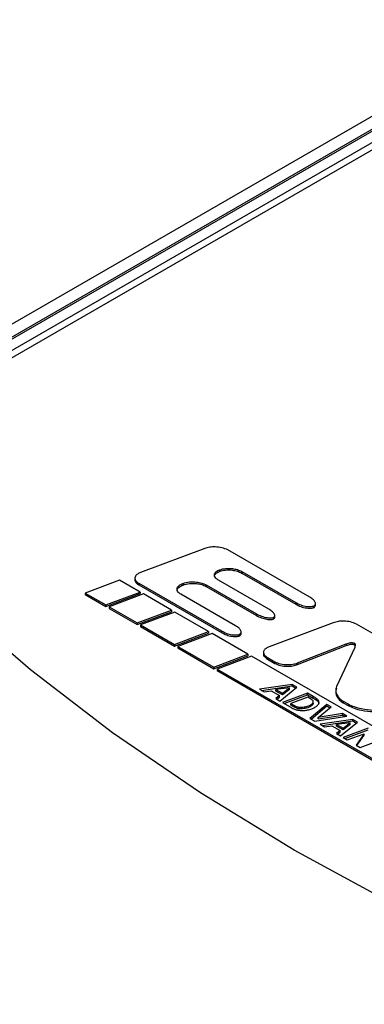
# Paper-space layout 'Sheet1' of a CAD drawing. Header units: millimetres. Extents: x -7 to 413, y -20 to 277.
# Tile 87 of 108: x 316.52 to 320.04, y 240 to 250.06. Entities that reach past the tile are written whole.
import ezdxf

# ---------------------------------------------------------------- set-up
doc = ezdxf.new("R2010")
doc.units = ezdxf.units.MM

psp = doc.layouts.new('Sheet1')

# ---------------------------------------------------------------- linework, layer by layer
at = {"color": 7, "linetype": 'Continuous', "lineweight": 25}
for p, q in [((332.721, 256.348), (306.869, 241.424)), ((332.742, 256.227), (307.12, 241.436)), ((332.772, 256.224), (307.15, 241.433)), ((332.772, 256.108), (307.351, 241.433)), ((332.69, 255.986), (314.517, 245.495)), ((318.412, 244.658), (317.758, 244.413)), ((319.485, 244.16), (318.647, 244.644)), ((318.564, 244.441), (318.564, 244.425)), ((317.543, 244.335), (317.193, 244.203)), ((317.752, 244.214), (317.543, 244.335)), ((317.699, 244.356), (317.699, 244.336)), ((319.066, 244.039), (318.553, 244.335)), ((318.79, 244.424), (319.341, 244.106)), ((318.79, 244.424), (318.79, 244.408)), ((318.79, 244.408), (319.341, 244.089)), ((317.738, 244.303), (318.583, 243.816)), ((317.738, 244.303), (317.738, 244.287)), ((317.738, 244.287), (318.583, 243.799)), ((318.189, 244.301), (318.191, 244.302)), ((318.189, 244.301), (318.189, 244.285)), ((318.189, 244.285), (318.191, 244.285)), ((318.191, 244.302), (318.191, 244.285)), ((318.426, 244.287), (318.939, 243.991)), ((318.426, 244.287), (318.426, 244.271)), ((318.426, 244.271), (318.939, 243.975)), ((317.193, 244.203), (317.402, 244.083)), ((317.193, 244.203), (317.193, 244.187)), ((317.193, 244.187), (317.402, 244.066)), ((317.402, 244.083), (317.752, 244.214)), ((317.402, 244.066), (317.752, 244.198)), ((317.786, 244.194), (317.437, 244.063)), ((317.752, 244.214), (317.752, 244.198)), ((318.072, 244.029), (317.786, 244.194)), ((318.726, 243.869), (318.169, 244.191)), ((317.402, 244.083), (317.402, 244.066)), ((317.437, 244.063), (317.723, 243.898)), ((317.437, 244.063), (317.437, 244.047)), ((317.437, 244.047), (317.723, 243.882)), ((317.723, 243.898), (318.072, 244.029)), ((318.072, 244.029), (318.072, 244.013)), ((319.341, 244.106), (319.341, 244.089)), ((319.521, 244.071), (319.521, 244.054)), ((319.543, 244.078), (319.543, 244.098)), ((317.723, 243.882), (318.072, 244.013)), ((318.107, 244.009), (317.757, 243.878)), ((318.452, 243.81), (318.107, 244.009)), ((318.939, 243.991), (318.939, 243.975)), ((319.11, 243.953), (319.11, 243.937)), ((319.127, 243.955), (319.127, 243.976)), ((317.723, 243.898), (317.723, 243.882)), ((317.757, 243.878), (318.103, 243.678)), ((317.757, 243.878), (317.757, 243.862)), ((317.757, 243.862), (318.103, 243.662)), ((319.724, 243.9), (319.071, 243.655)), ((320.223, 243.734), (319.959, 243.886)), ((318.103, 243.678), (318.452, 243.81)), ((318.103, 243.662), (318.452, 243.794)), ((318.487, 243.79), (318.138, 243.658)), ((318.452, 243.81), (318.452, 243.794)), ((318.853, 243.578), (318.487, 243.79)), ((318.583, 243.816), (318.583, 243.799)), ((318.762, 243.78), (318.762, 243.764)), ((318.783, 243.787), (318.783, 243.807)), ((318.103, 243.678), (318.103, 243.662)), ((318.138, 243.658), (318.506, 243.446)), ((318.138, 243.658), (318.138, 243.642)), ((318.138, 243.642), (318.506, 243.43)), ((319.36, 243.489), (319.856, 243.684)), ((319.36, 243.473), (319.856, 243.667)), ((319.942, 243.648), (319.755, 243.247)), ((319.856, 243.684), (319.856, 243.667)), ((318.506, 243.446), (318.853, 243.578)), ((318.506, 243.43), (318.853, 243.562)), ((318.888, 243.558), (318.539, 243.427)), ((318.853, 243.578), (318.853, 243.562)), ((322.225, 241.632), (318.888, 243.558)), ((319.012, 243.599), (319.012, 243.578)), ((319.051, 243.545), (319.127, 243.502)), ((319.051, 243.545), (319.051, 243.529)), ((319.051, 243.529), (319.127, 243.485)), ((318.506, 243.446), (318.506, 243.43)), ((318.539, 243.427), (321.875, 241.501)), ((318.539, 243.427), (318.539, 243.411)), ((319.127, 243.502), (319.127, 243.485)), ((319.36, 243.489), (319.36, 243.473)), ((318.539, 243.411), (321.875, 241.484)), ((319.303, 243.27), (318.971, 243.22)), ((318.971, 243.22), (319.017, 243.194)), ((318.993, 243.207), (319.303, 243.254)), ((319.276, 243.235), (319.139, 243.217)), ((319.178, 243.1), (319.353, 243.242)), ((319.205, 243.179), (319.276, 243.235)), ((319.276, 243.219), (319.205, 243.163)), ((319.276, 243.219), (319.276, 243.235)), ((319.353, 243.242), (319.303, 243.27)), ((319.303, 243.254), (319.303, 243.27)), ((319.303, 243.254), (319.341, 243.232)), ((319.017, 243.194), (319.089, 243.206)), ((319.089, 243.206), (319.175, 243.156)), ((319.175, 243.156), (319.136, 243.125)), ((319.136, 243.125), (319.178, 243.1)), ((319.139, 243.217), (319.205, 243.179)), ((319.139, 243.2), (319.139, 243.217)), ((319.205, 243.163), (319.139, 243.2)), ((319.148, 243.118), (319.175, 243.139)), ((319.175, 243.139), (319.175, 243.156)), ((319.205, 243.163), (319.205, 243.179)), ((319.462, 243.179), (319.207, 243.084)), ((319.224, 243.074), (319.462, 243.163)), ((319.464, 243.138), (319.292, 243.074)), ((319.52, 243.145), (319.462, 243.179)), ((319.462, 243.163), (319.462, 243.179)), ((319.462, 243.163), (319.52, 243.129)), ((319.49, 243.123), (319.464, 243.138)), ((319.52, 243.129), (319.52, 243.145)), ((319.551, 243.11), (319.551, 243.127)), ((319.207, 243.084), (319.283, 243.04)), ((319.292, 243.074), (319.315, 243.061)), ((319.292, 243.057), (319.292, 243.074)), ((319.315, 243.044), (319.292, 243.057)), ((319.315, 243.044), (319.315, 243.061)), ((319.354, 243.025), (319.354, 243.042)), ((319.385, 243.02), (319.385, 243.036)), ((319.438, 243.025), (319.438, 243.041)), ((319.657, 243.066), (319.486, 242.923)), ((319.492, 243.046), (319.492, 243.062)), ((319.497, 242.916), (319.657, 243.05)), ((319.518, 243.07), (319.518, 243.086)), ((319.519, 243.077), (319.518, 243.07)), ((319.52, 243.077), (319.52, 243.093)), ((319.57, 243.093), (319.57, 243.11)), ((319.57, 242.933), (319.701, 243.041)), ((319.701, 243.041), (319.657, 243.066)), ((319.657, 243.05), (319.657, 243.066)), ((319.657, 243.05), (319.69, 243.031)), ((319.823, 243.1), (319.875, 243.07)), ((319.823, 243.1), (319.823, 243.083)), ((319.823, 243.083), (319.875, 243.053)), ((319.875, 243.07), (319.875, 243.053)), ((319.486, 242.923), (319.534, 242.895)), ((319.534, 242.895), (319.863, 242.947)), ((319.819, 242.973), (319.57, 242.933)), ((319.57, 242.917), (319.819, 242.956)), ((319.57, 242.917), (319.57, 242.933)), ((319.863, 242.947), (319.819, 242.973)), ((319.819, 242.956), (319.819, 242.973)), ((319.819, 242.956), (319.841, 242.944)), ((319.922, 242.913), (319.59, 242.863)), ((319.59, 242.863), (319.635, 242.837)), ((319.612, 242.85), (319.922, 242.897)), ((319.635, 242.837), (319.708, 242.848)), ((319.708, 242.848), (319.794, 242.799)), ((319.895, 242.878), (319.758, 242.859)), ((319.758, 242.859), (319.823, 242.822)), ((319.758, 242.843), (319.758, 242.859)), ((319.823, 242.806), (319.758, 242.843)), ((319.797, 242.743), (319.972, 242.885)), ((319.823, 242.822), (319.895, 242.878)), ((319.895, 242.862), (319.823, 242.806)), ((319.823, 242.806), (319.823, 242.822)), ((320.081, 242.822), (319.826, 242.727)), ((319.895, 242.862), (319.895, 242.878)), ((319.972, 242.885), (319.922, 242.913)), ((319.922, 242.897), (319.922, 242.913)), ((319.922, 242.897), (319.96, 242.875)), ((319.794, 242.799), (319.755, 242.768)), ((319.755, 242.768), (319.797, 242.743)), ((319.767, 242.761), (319.794, 242.782)), ((319.794, 242.782), (319.794, 242.799)), ((319.826, 242.727), (319.867, 242.703)), ((319.843, 242.717), (320.081, 242.805)), ((319.867, 242.703), (320.039, 242.766)), ((320.039, 242.766), (319.957, 242.651)), ((319.965, 242.646), (320.039, 242.75)), ((319.998, 242.627), (320.253, 242.722)), ((320.039, 242.75), (320.039, 242.766)), ((319.957, 242.651), (319.998, 242.627))]:
    psp.add_line(p, q, dxfattribs=at)
at = {"color": 8, "linetype": 'Continuous', "lineweight": 25}
psp.add_line((319.578, 243.083), (319.578, 243.092), dxfattribs=at)
at = {"color": 7, "linetype": 'Continuous', "lineweight": 25, "flags": 128}
psp.add_lwpolyline([(326.113, 238.801), (324.875, 239.169), (323.674, 239.576), (322.516, 240.023), (321.402, 240.506), (320.337, 241.024), (319.325, 241.576), (318.368, 242.161), (317.47, 242.775), (316.633, 243.418), (315.861, 244.087), (315.154, 244.78), (314.517, 245.495)], dxfattribs=at)
at = {"color": 7, "linetype": 'Continuous', "lineweight": 25}
for points, knots in [([(318.647, 244.644), (318.628, 244.652), (318.59, 244.669), (318.523, 244.676), (318.462, 244.673), (318.428, 244.663), (318.412, 244.658)], [0, 0, 0, 0, 0.277481, 0.560101, 0.781767, 1, 1, 1, 1]), ([(318.553, 244.335), (318.543, 244.341), (318.525, 244.354), (318.511, 244.376), (318.511, 244.4), (318.527, 244.424), (318.551, 244.436), (318.564, 244.441)], [0, 0, 0, 0, 0.206465, 0.393607, 0.569984, 0.77651, 1, 1, 1, 1]), ([(318.513, 244.372), (318.513, 244.375), (318.512, 244.387), (318.528, 244.408), (318.551, 244.419), (318.564, 244.425)], [0, 0, 0, 0, 0.16659, 0.566856, 1, 1, 1, 1]), ([(318.564, 244.441), (318.584, 244.447), (318.625, 244.458), (318.69, 244.455), (318.747, 244.444), (318.776, 244.431), (318.79, 244.424)], [0, 0, 0, 0, 0.269131, 0.549706, 0.774796, 1, 1, 1, 1]), ([(318.564, 244.425), (318.584, 244.431), (318.625, 244.442), (318.69, 244.439), (318.747, 244.428), (318.776, 244.414), (318.79, 244.408)], [0, 0, 0, 0, 0.269131, 0.549706, 0.774796, 1, 1, 1, 1]), ([(294.212, 209.583), (295.019, 209.713), (296.634, 209.973), (298.997, 210.468), (301.479, 211.081), (304.047, 211.848), (306.672, 212.785), (309.185, 213.829), (311.581, 214.964), (313.857, 216.179), (316.094, 217.512), (318.288, 218.96), (320.454, 220.512), (322.957, 222.431), (325.762, 224.727), (328.891, 227.387), (331.771, 229.824), (334.464, 232.014), (336.986, 233.949), (339.637, 235.824), (342.139, 237.419), (344.46, 238.746), (346.548, 239.828), (348.733, 240.846), (351.012, 241.788), (353.249, 242.596), (355.424, 243.277), (357.511, 243.853), (358.945, 244.179), (359.662, 244.342)], [0, 0, 0, 0, 0.027717, 0.05546, 0.083177, 0.117121, 0.151185, 0.185354, 0.219572, 0.253751, 0.287773, 0.32568, 0.363607, 0.401527, 0.462639, 0.523763, 0.584887, 0.631004, 0.677154, 0.723264, 0.769326, 0.800145, 0.831038, 0.861937, 0.892791, 0.923577, 0.949045, 0.974532, 1, 1, 1, 1]), ([(317.699, 244.338), (317.699, 244.338), (317.697, 244.329), (317.707, 244.309), (317.728, 244.294), (317.738, 244.287)], [0, 0, 0, 0, 0.008239, 0.480563, 1, 1, 1, 1]), ([(317.758, 244.413), (317.747, 244.408), (317.724, 244.398), (317.704, 244.377), (317.697, 244.352), (317.706, 244.326), (317.727, 244.311), (317.738, 244.303)], [0, 0, 0, 0, 0.199042, 0.381173, 0.556606, 0.767771, 1, 1, 1, 1]), ([(359.686, 244.279), (358.97, 244.12), (357.536, 243.801), (355.449, 243.233), (353.274, 242.559), (351.037, 241.756), (348.758, 240.818), (346.573, 239.804), (344.485, 238.724), (342.165, 237.399), (339.663, 235.806), (337.012, 233.932), (334.49, 231.998), (331.797, 229.809), (328.917, 227.371), (325.789, 224.711), (322.983, 222.415), (320.481, 220.495), (318.315, 218.941), (316.12, 217.491), (313.883, 216.156), (311.606, 214.94), (309.209, 213.801), (306.695, 212.755), (304.07, 211.814), (301.501, 211.041), (299.018, 210.423), (296.653, 209.921), (295.037, 209.654), (294.23, 209.521)], [0, 0, 0, 0, 0.0254296, 0.0508787, 0.0763087, 0.1070663, 0.1378927, 0.1687637, 0.19963, 0.2304211, 0.2764661, 0.3225589, 0.3686921, 0.4147922, 0.4759156, 0.5370396, 0.5981514, 0.6360842, 0.6740234, 0.7119423, 0.7459924, 0.7801988, 0.8144449, 0.8486418, 0.8827347, 0.9167087, 0.9444636, 0.9722443, 1, 1, 1, 1]), ([(318.169, 244.191), (318.159, 244.197), (318.141, 244.21), (318.128, 244.233), (318.13, 244.258), (318.149, 244.283), (318.175, 244.295), (318.189, 244.301)], [0, 0, 0, 0, 0.198992, 0.381086, 0.556555, 0.767784, 1, 1, 1, 1]), ([(318.131, 244.226), (318.131, 244.23), (318.131, 244.244), (318.15, 244.266), (318.175, 244.278), (318.189, 244.285)], [0, 0, 0, 0, 0.197053, 0.579526, 1, 1, 1, 1]), ([(318.191, 244.302), (318.212, 244.308), (318.255, 244.32), (318.323, 244.318), (318.383, 244.308), (318.412, 244.294), (318.426, 244.287)], [0, 0, 0, 0, 0.2776419, 0.5602231, 0.7818075, 1, 1, 1, 1]), ([(318.191, 244.285), (318.212, 244.291), (318.255, 244.303), (318.323, 244.302), (318.383, 244.292), (318.412, 244.278), (318.426, 244.271)], [0, 0, 0, 0, 0.2776419, 0.5602231, 0.7818075, 1, 1, 1, 1]), ([(319.521, 244.071), (319.525, 244.073), (319.534, 244.077), (319.541, 244.086), (319.543, 244.097), (319.539, 244.113), (319.522, 244.136), (319.498, 244.151), (319.485, 244.16)], [0, 0, 0, 0, 0.095093, 0.189025, 0.290415, 0.404155, 0.674026, 1, 1, 1, 1]), ([(292.118, 210.59), (292.625, 210.657), (294, 210.839), (296.202, 211.238), (298.693, 211.812), (301.107, 212.493), (303.432, 213.267), (305.65, 214.121), (307.759, 215.047), (309.766, 216.032), (311.951, 217.217), (314.274, 218.619), (316.706, 220.248), (319.135, 222.019), (321.572, 223.922), (324.497, 226.324), (327.809, 229.13), (330.984, 231.764), (333.621, 233.823), (335.661, 235.33), (337.788, 236.796), (340.021, 238.213), (342.385, 239.565), (344.888, 240.84), (347.524, 242.023), (350.276, 243.112), (352.213, 243.74), (353.179, 244.053)], [0, 0, 0, 0, 0.0181844, 0.0492811, 0.0804962, 0.1117804, 0.1430495, 0.1741918, 0.2048489, 0.2355321, 0.2661989, 0.3095315, 0.352901, 0.3962582, 0.4461801, 0.4961067, 0.573894, 0.651674, 0.6902418, 0.7288301, 0.7674001, 0.8059431, 0.8446974, 0.883574, 0.9224649, 0.9612895, 1, 1, 1, 1]), ([(319.11, 243.953), (319.114, 243.955), (319.121, 243.959), (319.127, 243.968), (319.127, 243.978), (319.121, 243.994), (319.102, 244.015), (319.079, 244.031), (319.066, 244.039)], [0, 0, 0, 0, 0.086112, 0.173562, 0.271943, 0.385831, 0.662731, 1, 1, 1, 1]), ([(319.341, 244.106), (319.358, 244.097), (319.39, 244.081), (319.439, 244.068), (319.476, 244.065), (319.5, 244.065), (319.514, 244.069), (319.521, 244.071)], [0, 0, 0, 0, 0.337221, 0.637265, 0.773358, 0.893223, 1, 1, 1, 1]), ([(319.341, 244.089), (319.358, 244.081), (319.39, 244.064), (319.439, 244.052), (319.476, 244.048), (319.5, 244.049), (319.514, 244.052), (319.521, 244.054)], [0, 0, 0, 0, 0.337221, 0.637265, 0.773358, 0.893223, 1, 1, 1, 1]), ([(319.521, 244.054), (319.525, 244.056), (319.534, 244.06), (319.541, 244.07), (319.542, 244.076), (319.543, 244.08)], [0, 0, 0, 0, 0.329907, 0.655785, 1, 1, 1, 1]), ([(318.939, 243.991), (318.956, 243.983), (318.987, 243.967), (319.034, 243.953), (319.068, 243.949), (319.091, 243.948), (319.104, 243.952), (319.11, 243.953)], [0, 0, 0, 0, 0.3487776, 0.6528564, 0.7868993, 0.9014534, 1, 1, 1, 1]), ([(318.939, 243.975), (318.956, 243.966), (318.987, 243.95), (319.034, 243.937), (319.068, 243.932), (319.091, 243.932), (319.104, 243.935), (319.11, 243.937)], [0, 0, 0, 0, 0.3487776, 0.6528564, 0.7868993, 0.9014534, 1, 1, 1, 1]), ([(319.11, 243.937), (319.114, 243.939), (319.121, 243.942), (319.126, 243.95), (319.126, 243.955), (319.126, 243.957)], [0, 0, 0, 0, 0.361835, 0.729297, 1, 1, 1, 1]), ([(318.762, 243.78), (318.766, 243.782), (318.775, 243.786), (318.782, 243.796), (318.784, 243.806), (318.78, 243.823), (318.762, 243.846), (318.739, 243.861), (318.726, 243.869)], [0, 0, 0, 0, 0.0943206, 0.187689, 0.2888071, 0.4025712, 0.673063, 1, 1, 1, 1]), ([(319.959, 243.886), (319.941, 243.894), (319.903, 243.911), (319.836, 243.918), (319.774, 243.915), (319.741, 243.905), (319.724, 243.9)], [0, 0, 0, 0, 0.277683, 0.560285, 0.781863, 1, 1, 1, 1]), ([(318.583, 243.816), (318.6, 243.807), (318.632, 243.791), (318.68, 243.778), (318.717, 243.775), (318.742, 243.775), (318.755, 243.779), (318.762, 243.78)], [0, 0, 0, 0, 0.338019, 0.638387, 0.774343, 0.893838, 1, 1, 1, 1]), ([(318.583, 243.799), (318.6, 243.791), (318.632, 243.774), (318.68, 243.762), (318.717, 243.758), (318.742, 243.758), (318.755, 243.762), (318.762, 243.764)], [0, 0, 0, 0, 0.338019, 0.638387, 0.774343, 0.893838, 1, 1, 1, 1]), ([(318.762, 243.764), (318.766, 243.766), (318.775, 243.77), (318.782, 243.779), (318.783, 243.786), (318.783, 243.789)], [0, 0, 0, 0, 0.332086, 0.660819, 1, 1, 1, 1]), ([(319.071, 243.655), (319.059, 243.65), (319.037, 243.64), (319.016, 243.619), (319.009, 243.595), (319.019, 243.568), (319.04, 243.553), (319.051, 243.545)], [0, 0, 0, 0, 0.199071, 0.381207, 0.556671, 0.767856, 1, 1, 1, 1]), ([(319.856, 243.684), (319.864, 243.687), (319.878, 243.692), (319.898, 243.696), (319.913, 243.697), (319.924, 243.696), (319.933, 243.694), (319.941, 243.69), (319.945, 243.684), (319.949, 243.675), (319.948, 243.663), (319.944, 243.654), (319.942, 243.648)], [0, 0, 0, 0, 0.169389, 0.304326, 0.377972, 0.44172, 0.499898, 0.558097, 0.62186, 0.695535, 0.830542, 1, 1, 1, 1]), ([(319.856, 243.667), (319.864, 243.67), (319.878, 243.676), (319.898, 243.68), (319.913, 243.681), (319.924, 243.68), (319.933, 243.678), (319.941, 243.673), (319.945, 243.668), (319.946, 243.664), (319.947, 243.663)], [0, 0, 0, 0, 0.249508, 0.448268, 0.556749, 0.650648, 0.736344, 0.822071, 0.915993, 1, 1, 1, 1]), ([(319.012, 243.58), (319.012, 243.58), (319.009, 243.571), (319.02, 243.552), (319.04, 243.537), (319.051, 243.529)], [0, 0, 0, 0, 0.008378, 0.480749, 1, 1, 1, 1]), ([(319.127, 243.502), (319.145, 243.493), (319.183, 243.477), (319.25, 243.47), (319.311, 243.474), (319.344, 243.484), (319.36, 243.489)], [0, 0, 0, 0, 0.2781211, 0.5600662, 0.781315, 1, 1, 1, 1]), ([(319.127, 243.485), (319.145, 243.477), (319.183, 243.46), (319.25, 243.454), (319.311, 243.457), (319.344, 243.468), (319.36, 243.473)], [0, 0, 0, 0, 0.2781211, 0.5600662, 0.781315, 1, 1, 1, 1]), ([(353.689, 243.24), (353.091, 243.082), (351.896, 242.766), (349.846, 242.116), (347.563, 241.276), (345.102, 240.21), (342.762, 239.049), (340.497, 237.785), (338.307, 236.426), (336.181, 234.982), (334.147, 233.493), (331.513, 231.447), (328.345, 228.82), (325.044, 226.004), (322.131, 223.586), (319.698, 221.657), (317.27, 219.857), (314.836, 218.193), (312.509, 216.751), (310.316, 215.524), (308.296, 214.494), (306.179, 213.516), (303.958, 212.604), (301.636, 211.758), (299.23, 210.975), (296.759, 210.247), (295.06, 209.804), (294.212, 209.583)], [0, 0, 0, 0, 0.0237284, 0.0474568, 0.0840997, 0.1208221, 0.1575719, 0.1942522, 0.2331839, 0.2721463, 0.3111292, 0.3500889, 0.4291391, 0.5081986, 0.5591873, 0.6101713, 0.6547022, 0.6992452, 0.7437526, 0.7754838, 0.8072309, 0.8389543, 0.8711102, 0.9033622, 0.9356349, 0.9678637, 1, 1, 1, 1]), ([(319.755, 243.247), (319.752, 243.232), (319.744, 243.203), (319.76, 243.162), (319.785, 243.126), (319.811, 243.108), (319.823, 243.1)], [0, 0, 0, 0, 0.271478, 0.562423, 0.788635, 1, 1, 1, 1]), ([(319.755, 243.23), (319.752, 243.216), (319.744, 243.186), (319.76, 243.145), (319.785, 243.11), (319.811, 243.092), (319.823, 243.083)], [0, 0, 0, 0, 0.271478, 0.562423, 0.788635, 1, 1, 1, 1]), ([(319.515, 243.105), (319.512, 243.108), (319.504, 243.114), (319.495, 243.12), (319.49, 243.123)], [0, 0, 0, 0, 0.455951, 1, 1, 1, 1]), ([(319.551, 243.127), (319.547, 243.129), (319.537, 243.136), (319.526, 243.142), (319.52, 243.145)], [0, 0, 0, 0, 0.421513, 1, 1, 1, 1]), ([(319.52, 243.129), (319.528, 243.125), (319.538, 243.119), (319.548, 243.112), (319.551, 243.11)], [0, 0, 0, 0, 0.698427, 1, 1, 1, 1]), ([(319.57, 243.11), (319.567, 243.113), (319.561, 243.119), (319.554, 243.124), (319.551, 243.127)], [0, 0, 0, 0, 0.537583, 1, 1, 1, 1]), ([(319.283, 243.04), (319.292, 243.035), (319.307, 243.026), (319.323, 243.02), (319.329, 243.017)], [0, 0, 0, 0, 0.64404, 1, 1, 1, 1]), ([(319.315, 243.061), (319.323, 243.056), (319.335, 243.049), (319.349, 243.044), (319.354, 243.042)], [0, 0, 0, 0, 0.650618, 1, 1, 1, 1]), ([(319.354, 243.025), (319.347, 243.028), (319.333, 243.034), (319.321, 243.041), (319.315, 243.044)], [0, 0, 0, 0, 0.468919, 1, 1, 1, 1]), ([(319.329, 243.017), (319.34, 243.013), (319.358, 243.007), (319.379, 243.005), (319.387, 243.004)], [0, 0, 0, 0, 0.591076, 1, 1, 1, 1]), ([(319.354, 243.042), (319.359, 243.04), (319.369, 243.037), (319.38, 243.037), (319.385, 243.036)], [0, 0, 0, 0, 0.550988, 1, 1, 1, 1]), ([(319.385, 243.02), (319.379, 243.02), (319.368, 243.021), (319.358, 243.024), (319.354, 243.025)], [0, 0, 0, 0, 0.567483, 1, 1, 1, 1]), ([(319.385, 243.036), (319.394, 243.036), (319.413, 243.037), (319.43, 243.04), (319.438, 243.041)], [0, 0, 0, 0, 0.534878, 1, 1, 1, 1]), ([(319.438, 243.025), (319.428, 243.023), (319.41, 243.02), (319.392, 243.02), (319.385, 243.02)], [0, 0, 0, 0, 0.583876, 1, 1, 1, 1]), ([(319.438, 243.041), (319.449, 243.044), (319.469, 243.05), (319.485, 243.058), (319.492, 243.062)], [0, 0, 0, 0, 0.533226, 1, 1, 1, 1]), ([(319.492, 243.046), (319.483, 243.041), (319.467, 243.032), (319.446, 243.027), (319.438, 243.025)], [0, 0, 0, 0, 0.58537, 1, 1, 1, 1]), ([(319.462, 243.009), (319.477, 243.012), (319.504, 243.019), (319.526, 243.03), (319.536, 243.036)], [0, 0, 0, 0, 0.5414386, 1, 1, 1, 1]), ([(319.492, 243.062), (319.5, 243.067), (319.511, 243.074), (319.516, 243.083), (319.518, 243.086)], [0, 0, 0, 0, 0.623147, 1, 1, 1, 1]), ([(319.518, 243.07), (319.517, 243.068), (319.515, 243.063), (319.507, 243.055), (319.498, 243.05), (319.492, 243.046)], [0, 0, 0, 0, 0.230578, 0.495577, 1, 1, 1, 1]), ([(319.518, 243.086), (319.519, 243.09), (319.521, 243.097), (319.517, 243.103), (319.515, 243.105)], [0, 0, 0, 0, 0.578725, 1, 1, 1, 1]), ([(319.536, 243.036), (319.542, 243.039), (319.551, 243.045), (319.558, 243.052), (319.562, 243.054)], [0, 0, 0, 0, 0.57748, 1, 1, 1, 1]), ([(319.551, 243.11), (319.555, 243.107), (319.562, 243.102), (319.567, 243.096), (319.57, 243.093)], [0, 0, 0, 0, 0.581975, 1, 1, 1, 1]), ([(319.562, 243.054), (319.565, 243.058), (319.571, 243.064), (319.574, 243.071), (319.575, 243.073)], [0, 0, 0, 0, 0.576523, 1, 1, 1, 1]), ([(319.578, 243.092), (319.577, 243.096), (319.575, 243.102), (319.571, 243.107), (319.57, 243.11)], [0, 0, 0, 0, 0.558964, 1, 1, 1, 1]), ([(319.57, 243.093), (319.572, 243.09), (319.576, 243.085), (319.577, 243.078), (319.578, 243.076)], [0, 0, 0, 0, 0.560239, 1, 1, 1, 1]), ([(319.575, 243.073), (319.576, 243.077), (319.578, 243.083), (319.578, 243.089), (319.578, 243.092)], [0, 0, 0, 0, 0.56676, 1, 1, 1, 1]), ([(319.875, 243.07), (319.895, 243.06), (319.937, 243.041), (320.024, 243.017), (320.093, 243.012), (320.135, 243.008)], [0, 0, 0, 0, 0.268718, 0.564556, 1, 1, 1, 1]), ([(319.875, 243.053), (319.895, 243.044), (319.937, 243.024), (320.024, 243.001), (320.093, 242.995), (320.135, 242.992)], [0, 0, 0, 0, 0.268718, 0.564556, 1, 1, 1, 1]), ([(319.387, 243.004), (319.401, 243.004), (319.427, 243.003), (319.451, 243.007), (319.462, 243.009)], [0, 0, 0, 0, 0.540961, 1, 1, 1, 1])]:
    psp.add_open_spline(points, degree=3, knots=knots, dxfattribs=at)

doc.saveas('drawing.dxf')
